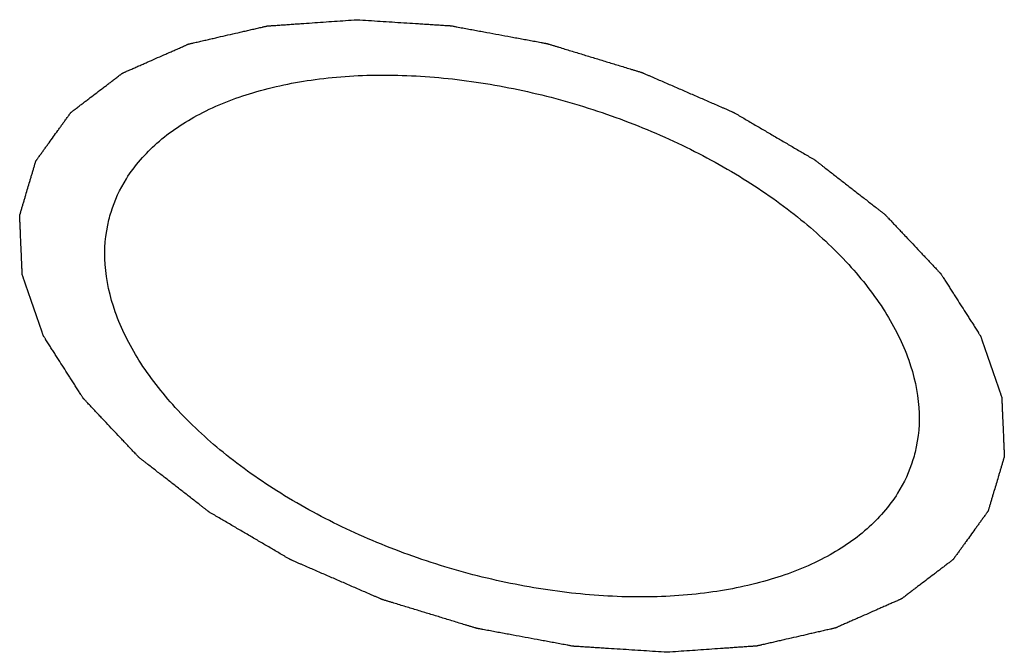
# Model space of a CAD drawing. Header units: millimetres. Extents: x 0 to 594, y 0 to 420.
# Tile 160 of 256: x 539.596 to 539.983, y 235.89 to 236.139. Entities that reach past the tile are written whole.
import ezdxf

# ---------------------------------------------------------------- set-up
doc = ezdxf.new("R2010")
doc.units = ezdxf.units.MM
doc.header["$LTSCALE"] = 32.67
doc.layers.get('0').update_dxf_attribs({"linetype": 'CONTINUOUS'})

msp = doc.modelspace()

# ---------------------------------------------------------------- linework, layer by layer
at = {"color": 2, "linetype": 'CONTINUOUS'}
for points in [[(539.85048, 235.89026, 17.51738), (539.8474, 235.89045, 17.51634), (539.84278, 235.89075, 17.5148), (539.83662, 235.89115, 17.51273), (539.83201, 235.89144, 17.51119), (539.82816, 235.89169, 17.5099), (539.82508, 235.89189, 17.50886), (539.82277, 235.89203, 17.50809), (539.82046, 235.89218, 17.50732), (539.81854, 235.8923, 17.50667), (539.817, 235.8924, 17.50616), (539.81604, 235.89246, 17.50583), (539.81527, 235.89251, 17.50558), (539.81469, 235.89255, 17.50538), (539.81421, 235.89258, 17.50522), (539.81387, 235.8926, 17.50511), (539.81368, 235.89262, 17.50505), (539.81354, 235.89262, 17.50499), (539.81339, 235.89265, 17.50497), (539.81319, 235.89269, 17.50494), (539.81284, 235.89275, 17.50488), (539.81235, 235.89284, 17.5048), (539.81176, 235.89295, 17.5047), (539.81097, 235.8931, 17.50456), (539.80999, 235.89328, 17.50439), (539.80841, 235.89357, 17.50413), (539.80644, 235.89394, 17.50379), (539.80407, 235.89438, 17.50339), (539.8017, 235.89482, 17.50299), (539.79855, 235.8954, 17.50246), (539.79461, 235.89613, 17.50179), (539.79066, 235.89686, 17.50112), (539.78751, 235.89745, 17.50059), (539.78514, 235.89788, 17.50019), (539.78277, 235.89832, 17.49979), (539.7808, 235.89869, 17.49945), (539.77923, 235.89898, 17.49919), (539.77824, 235.89916, 17.49902), (539.77745, 235.89931, 17.49888), (539.77686, 235.89942, 17.49878), (539.77637, 235.89951, 17.4987), (539.77602, 235.89957, 17.49864), (539.77582, 235.89961, 17.49861), (539.77568, 235.89963, 17.49858), (539.77553, 235.89968, 17.49859), (539.77534, 235.89974, 17.49858), (539.775, 235.89985, 17.49858), (539.77451, 235.89999, 17.49858), (539.77393, 235.90017, 17.49857), (539.77315, 235.90041, 17.49857), (539.77218, 235.90071, 17.49857), (539.77062, 235.90118, 17.49856), (539.76868, 235.90177, 17.49855), (539.76634, 235.90249, 17.49853), (539.76401, 235.9032, 17.49852), (539.7609, 235.90415, 17.49851), (539.75701, 235.90533, 17.49848), (539.75312, 235.90652, 17.49846), (539.75001, 235.90747, 17.49845), (539.74768, 235.90818, 17.49843), (539.74534, 235.90889, 17.49842), (539.7434, 235.90949, 17.49841), (539.74184, 235.90996, 17.4984), (539.74087, 235.91026, 17.4984), (539.74009, 235.91049, 17.49839), (539.73951, 235.91067, 17.49839), (539.73902, 235.91082, 17.49839), (539.73868, 235.91092, 17.49839), (539.73849, 235.91099, 17.49839), (539.73834, 235.91102, 17.49838), (539.7382, 235.91109, 17.49841), (539.73801, 235.91117, 17.49844), (539.73769, 235.91131, 17.4985), (539.73722, 235.91152, 17.49858), (539.73666, 235.91176, 17.49867), (539.73591, 235.91209, 17.4988), (539.73497, 235.9125, 17.49896), (539.73347, 235.91315, 17.49922), (539.73159, 235.91396, 17.49954), (539.72934, 235.91494, 17.49993), (539.72709, 235.91592, 17.50032), (539.7241, 235.91722, 17.50083), (539.72035, 235.91885, 17.50148), (539.7166, 235.92048, 17.50212), (539.7136, 235.92178, 17.50264), (539.71135, 235.92276, 17.50302), (539.7091, 235.92374, 17.50341), (539.70722, 235.92455, 17.50373), (539.70572, 235.9252, 17.50399), (539.70479, 235.92561, 17.50415), (539.70404, 235.92594, 17.50428), (539.70347, 235.92618, 17.50437), (539.70301, 235.92639, 17.50446), (539.70268, 235.92653, 17.50451), (539.70249, 235.92661, 17.50454), (539.70235, 235.92667, 17.50456), (539.70223, 235.92674, 17.50462), (539.70206, 235.92684, 17.50468), (539.70177, 235.92701, 17.50479), (539.70135, 235.92726, 17.50495), (539.70085, 235.92755, 17.50514), (539.70018, 235.92794, 17.50539), (539.69935, 235.92843, 17.5057), (539.69801, 235.92921, 17.50621), (539.69635, 235.93019, 17.50684), (539.69435, 235.93136, 17.5076), (539.69234, 235.93253, 17.50835), (539.68968, 235.93409, 17.50936), (539.68634, 235.93604, 17.51062), (539.683, 235.938, 17.51189), (539.68034, 235.93956, 17.5129), (539.67833, 235.94073, 17.51365), (539.67633, 235.9419, 17.51441), (539.67467, 235.94288, 17.51504), (539.67333, 235.94366, 17.51555), (539.6725, 235.94415, 17.51586), (539.67183, 235.94454, 17.51611), (539.67133, 235.94483, 17.5163), (539.67091, 235.94508, 17.51646), (539.67062, 235.94525, 17.51657), (539.67046, 235.94535, 17.51664), (539.67032, 235.94542, 17.51667), (539.67022, 235.9455, 17.51675), (539.67008, 235.94561, 17.51684), (539.66983, 235.94581, 17.517), (539.66947, 235.94609, 17.51723), (539.66904, 235.94642, 17.51751), (539.66847, 235.94687, 17.51788), (539.66775, 235.94742, 17.51833), (539.66661, 235.94832, 17.51907), (539.66518, 235.94943, 17.51999), (539.66346, 235.95077, 17.52109), (539.66174, 235.9521, 17.52219), (539.65945, 235.95388, 17.52366), (539.65659, 235.95611, 17.5255), (539.65373, 235.95834, 17.52734), (539.65144, 235.96012, 17.52881), (539.64972, 235.96146, 17.52991), (539.648, 235.96279, 17.53101), (539.64657, 235.96391, 17.53193), (539.64542, 235.9648, 17.53266), (539.64471, 235.96536, 17.53312), (539.64414, 235.9658, 17.53349), (539.64371, 235.96613, 17.53377), (539.64335, 235.96641, 17.534), (539.6431, 235.96661, 17.53416), (539.64296, 235.96672, 17.53425), (539.64284, 235.9668, 17.53431), (539.64276, 235.96689, 17.53441), (539.64265, 235.96701, 17.53452), (539.64245, 235.96723, 17.53473), (539.64216, 235.96753, 17.53502), (539.64182, 235.96789, 17.53537), (539.64136, 235.96837, 17.53584), (539.64079, 235.96898, 17.53643), (539.63988, 235.96994, 17.53736), (539.63874, 235.97115, 17.53853), (539.63737, 235.9726, 17.53994), (539.636, 235.97405, 17.54134), (539.63418, 235.97599, 17.54322), (539.6319, 235.9784, 17.54556), (539.62962, 235.98082, 17.5479), (539.62779, 235.98276, 17.54978), (539.62642, 235.98421, 17.55118), (539.62506, 235.98566, 17.55259), (539.62391, 235.98686, 17.55376), (539.623, 235.98783, 17.5547), (539.62243, 235.98844, 17.55528), (539.62198, 235.98892, 17.55575), (539.62163, 235.98928, 17.5561), (539.62135, 235.98958, 17.5564), (539.62115, 235.98979, 17.5566), (539.62104, 235.98992, 17.55672), (539.62094, 235.99, 17.5568), (539.62089, 235.9901, 17.55691), (539.62081, 235.99023, 17.55705), (539.62066, 235.99045, 17.5573), (539.62046, 235.99077, 17.55765), (539.62021, 235.99116, 17.55807), (539.61989, 235.99167, 17.55863), (539.61948, 235.99231, 17.55933), (539.61882, 235.99333, 17.56046), (539.61801, 235.99461, 17.56186), (539.61703, 235.99615, 17.56355), (539.61605, 235.99769, 17.56524), (539.61474, 235.99973, 17.56749), (539.6131, 236.00229, 17.5703), (539.61147, 236.00485, 17.57311), (539.61016, 236.0069, 17.57536), (539.60918, 236.00844, 17.57704), (539.6082, 236.00997, 17.57873), (539.60738, 236.01125, 17.58014), (539.60673, 236.01228, 17.58126), (539.60632, 236.01292, 17.58196), (539.60599, 236.01343, 17.58253), (539.60575, 236.01381, 17.58295), (539.60554, 236.01413, 17.5833), (539.6054, 236.01436, 17.58354), (539.60532, 236.01448, 17.58369), (539.60525, 236.01458, 17.58379), (539.60523, 236.01467, 17.58391), (539.60518, 236.0148, 17.58406), (539.60511, 236.01502, 17.58433), (539.605, 236.01533, 17.58471), (539.60487, 236.01571, 17.58517), (539.60469, 236.01621, 17.58579), (539.60447, 236.01684, 17.58656), (539.60413, 236.01785, 17.58779), (539.60369, 236.01911, 17.58932), (539.60317, 236.02062, 17.59117), (539.60265, 236.02213, 17.59301), (539.60195, 236.02414, 17.59547), (539.60109, 236.02665, 17.59855), (539.60022, 236.02917, 17.60162), (539.59952, 236.03118, 17.60408), (539.599, 236.03269, 17.60592), (539.59848, 236.0342, 17.60777), (539.59804, 236.03546, 17.6093), (539.5977, 236.03646, 17.61053), (539.59748, 236.03709, 17.6113), (539.59731, 236.03759, 17.61192), (539.59718, 236.03797, 17.61238), (539.59707, 236.03829, 17.61276), (539.59699, 236.03851, 17.61303), (539.59695, 236.03863, 17.61319), (539.59691, 236.03873, 17.6133), (539.59691, 236.03882, 17.61342), (539.5969, 236.03894, 17.61359), (539.5969, 236.03915, 17.61387), (539.59688, 236.03945, 17.61428), (539.59687, 236.03982, 17.61477), (539.59685, 236.0403, 17.61542), (539.59682, 236.0409, 17.61624), (539.59678, 236.04187, 17.61755), (539.59673, 236.04308, 17.61918), (539.59666, 236.04453, 17.62114), (539.5966, 236.04599, 17.6231), (539.59652, 236.04792, 17.62571), (539.59641, 236.05034, 17.62898), (539.59631, 236.05276, 17.63224), (539.59622, 236.0547, 17.63486), (539.59616, 236.05615, 17.63682), (539.5961, 236.0576, 17.63878), (539.59604, 236.05881, 17.64041), (539.596, 236.05978, 17.64172), (539.59598, 236.06038, 17.64253), (539.59595, 236.06087, 17.64318), (539.59594, 236.06123, 17.64367), (539.59593, 236.06153, 17.64408), (539.59592, 236.06174, 17.64437), (539.59591, 236.06186, 17.64453), (539.5959, 236.06196, 17.64465), (539.59593, 236.06204, 17.64478), (539.59596, 236.06215, 17.64495), (539.59602, 236.06234, 17.64524), (539.59611, 236.06262, 17.64565), (539.59621, 236.06296, 17.64615), (539.59634, 236.06341, 17.64682), (539.5965, 236.06396, 17.64765), (539.59677, 236.06486, 17.64899), (539.5971, 236.06597, 17.65065), (539.5975, 236.06731, 17.65266), (539.5979, 236.06865, 17.65466), (539.59843, 236.07043, 17.65732), (539.59909, 236.07267, 17.66066), (539.59975, 236.0749, 17.66399), (539.60028, 236.07668, 17.66666), (539.60068, 236.07802, 17.66866), (539.60108, 236.07936, 17.67066), (539.60141, 236.08048, 17.67232), (539.60168, 236.08137, 17.67366), (539.60184, 236.08193, 17.67449), (539.60197, 236.08237, 17.67516), (539.60207, 236.08271, 17.67566), (539.60216, 236.08299, 17.67607), (539.60221, 236.08318, 17.67636), (539.60225, 236.08329, 17.67653), (539.60226, 236.08338, 17.67666), (539.60233, 236.08345, 17.67678), (539.6024, 236.08355, 17.67695), (539.60253, 236.08373, 17.67724), (539.6027, 236.08398, 17.67766), (539.60292, 236.08427, 17.67816), (539.60321, 236.08467, 17.67882), (539.60357, 236.08517, 17.67965), (539.60414, 236.08597, 17.68099), (539.60486, 236.08696, 17.68265), (539.60572, 236.08816, 17.68465), (539.60658, 236.08935, 17.68665), (539.60773, 236.09094, 17.68931), (539.60917, 236.09293, 17.69265), (539.61061, 236.09492, 17.69598), (539.61176, 236.09652, 17.69864), (539.61262, 236.09771, 17.70064), (539.61348, 236.0989, 17.70264), (539.6142, 236.0999, 17.70431), (539.61478, 236.1007, 17.70564), (539.61514, 236.10119, 17.70647), (539.61542, 236.10159, 17.70714), (539.61564, 236.10189, 17.70764), (539.61582, 236.10214, 17.70805), (539.61594, 236.10231, 17.70834), (539.61602, 236.10241, 17.70851), (539.61606, 236.10249, 17.70864), (539.61615, 236.10255, 17.70875), (539.61625, 236.10263, 17.70891), (539.61644, 236.10277, 17.70918), (539.6167, 236.10297, 17.70956), (539.61702, 236.10321, 17.71002), (539.61744, 236.10353, 17.71064), (539.61797, 236.10393, 17.71141), (539.61881, 236.10457, 17.71265), (539.61986, 236.10538, 17.71419), (539.62113, 236.10634, 17.71604), (539.62239, 236.1073, 17.71789), (539.62408, 236.10858, 17.72036), (539.62618, 236.11019, 17.72345), (539.62829, 236.11179, 17.72653), (539.62998, 236.11308, 17.729), (539.63124, 236.11404, 17.73085), (539.6325, 236.115, 17.7327), (539.63356, 236.1158, 17.73425), (539.6344, 236.11645, 17.73548), (539.63493, 236.11685, 17.73625), (539.63535, 236.11717, 17.73687), (539.63566, 236.11741, 17.73733), (539.63593, 236.11761, 17.73772), (539.63611, 236.11775, 17.73799), (539.63622, 236.11783, 17.73814), (539.63629, 236.11789, 17.73826), (539.6364, 236.11793, 17.73836), (539.63653, 236.11799, 17.7385), (539.63677, 236.1181, 17.73874), (539.63711, 236.11825, 17.73909), (539.63752, 236.11843, 17.73951), (539.63806, 236.11867, 17.74007), (539.63874, 236.11896, 17.74076), (539.63982, 236.11944, 17.74187), (539.64118, 236.12004, 17.74326), (539.64281, 236.12076, 17.74493), (539.64444, 236.12147, 17.7466), (539.64661, 236.12243, 17.74883), (539.64932, 236.12362, 17.75161), (539.65204, 236.12482, 17.75439), (539.65421, 236.12577, 17.75662), (539.65584, 236.12649, 17.75829), (539.65747, 236.1272, 17.75995), (539.65882, 236.1278, 17.76135), (539.65991, 236.12828, 17.76246), (539.66059, 236.12858, 17.76315), (539.66113, 236.12882, 17.76371), (539.66154, 236.129, 17.76413), (539.66188, 236.12915, 17.76447), (539.66211, 236.12925, 17.76472), (539.66225, 236.12931, 17.76486), (539.66235, 236.12936, 17.76497), (539.66248, 236.12938, 17.76505), (539.66263, 236.12942, 17.76517), (539.66292, 236.12948, 17.76538), (539.66332, 236.12958, 17.76567), (539.6638, 236.12969, 17.76603), (539.66445, 236.12983, 17.7665), (539.66525, 236.13002, 17.7671), (539.66654, 236.13032, 17.76804), (539.66815, 236.13068, 17.76923), (539.67008, 236.13113, 17.77065), (539.67201, 236.13157, 17.77208), (539.67458, 236.13216, 17.77397), (539.6778, 236.1329, 17.77635), (539.68102, 236.13364, 17.77872), (539.6836, 236.13423, 17.78062), (539.68553, 236.13468, 17.78204), (539.68746, 236.13512, 17.78346), (539.68907, 236.13549, 17.78465), (539.69036, 236.13578, 17.7856), (539.69116, 236.13597, 17.78619), (539.6918, 236.13612, 17.78666), (539.69229, 236.13623, 17.78702), (539.69269, 236.13632, 17.78732), (539.69297, 236.13638, 17.78752), (539.69313, 236.13642, 17.78764), (539.69325, 236.13645, 17.78774), (539.69339, 236.13646, 17.7878), (539.69357, 236.13647, 17.7879), (539.6939, 236.13649, 17.78806), (539.69435, 236.13653, 17.7883), (539.6949, 236.13656, 17.78859), (539.69564, 236.13661, 17.78897), (539.69655, 236.13668, 17.78944), (539.69802, 236.13678, 17.7902), (539.69985, 236.13691, 17.79115), (539.70205, 236.13706, 17.79229), (539.70426, 236.13721, 17.79343), (539.70719, 236.13742, 17.79495), (539.71086, 236.13767, 17.79685), (539.71526, 236.13798, 17.79913), (539.72113, 236.13839, 17.80217), (539.72553, 236.1387, 17.80445), (539.72846, 236.1389, 17.80597)], [(539.72846, 236.1389, 17.80597), (539.73154, 236.1387, 17.807), (539.73616, 236.13841, 17.80855), (539.74231, 236.13801, 17.81061), (539.74693, 236.13772, 17.81216), (539.75078, 236.13747, 17.81345), (539.75386, 236.13727, 17.81448), (539.75617, 236.13713, 17.81526), (539.75848, 236.13698, 17.81603), (539.7604, 236.13685, 17.81668), (539.76194, 236.13676, 17.81719), (539.7629, 236.13669, 17.81751), (539.76367, 236.13664, 17.81777), (539.76425, 236.13661, 17.81797), (539.76473, 236.13658, 17.81813), (539.76507, 236.13656, 17.81824), (539.76526, 236.13654, 17.8183), (539.7654, 236.13654, 17.81836), (539.76555, 236.1365, 17.81838), (539.76575, 236.13647, 17.81841), (539.76609, 236.13641, 17.81847), (539.76659, 236.13631, 17.81855), (539.76718, 236.1362, 17.81865), (539.76797, 236.13606, 17.81879), (539.76895, 236.13588, 17.81895), (539.77053, 236.13558, 17.81922), (539.7725, 236.13522, 17.81955), (539.77487, 236.13478, 17.81995), (539.77723, 236.13434, 17.82036), (539.78039, 236.13376, 17.82089), (539.78433, 236.13303, 17.82156), (539.78828, 236.1323, 17.82223), (539.79143, 236.13171, 17.82276), (539.7938, 236.13127, 17.82316), (539.79616, 236.13084, 17.82356), (539.79813, 236.13047, 17.8239), (539.79971, 236.13018, 17.82416), (539.8007, 236.13, 17.82433), (539.80149, 236.12985, 17.82446), (539.80208, 236.12974, 17.82456), (539.80257, 236.12965, 17.82465), (539.80292, 236.12959, 17.82471), (539.80311, 236.12955, 17.82474), (539.80326, 236.12953, 17.82477), (539.80341, 236.12947, 17.82476), (539.8036, 236.12942, 17.82477), (539.80394, 236.12931, 17.82477), (539.80443, 236.12916, 17.82477), (539.80501, 236.12899, 17.82477), (539.80579, 236.12875, 17.82478), (539.80676, 236.12845, 17.82478), (539.80832, 236.12798, 17.82479), (539.81026, 236.12738, 17.8248), (539.81259, 236.12667, 17.82481), (539.81493, 236.12596, 17.82483), (539.81804, 236.12501, 17.82484), (539.82193, 236.12383, 17.82486), (539.82582, 236.12264, 17.82488), (539.82893, 236.12169, 17.8249), (539.83126, 236.12098, 17.82491), (539.83359, 236.12027, 17.82493), (539.83554, 236.11967, 17.82494), (539.83709, 236.1192, 17.82494), (539.83807, 236.1189, 17.82495), (539.83884, 236.11866, 17.82495), (539.83943, 236.11849, 17.82496), (539.83991, 236.11834, 17.82496), (539.84025, 236.11823, 17.82496), (539.84045, 236.11817, 17.82496), (539.8406, 236.11813, 17.82497), (539.84074, 236.11807, 17.82494), (539.84092, 236.11799, 17.82491), (539.84125, 236.11784, 17.82485), (539.84172, 236.11764, 17.82477), (539.84228, 236.1174, 17.82467), (539.84303, 236.11707, 17.82454), (539.84397, 236.11666, 17.82438), (539.84547, 236.11601, 17.82413), (539.84734, 236.1152, 17.8238), (539.84959, 236.11422, 17.82342), (539.85184, 236.11324, 17.82303), (539.85484, 236.11194, 17.82252), (539.85859, 236.11031, 17.82187), (539.86234, 236.10868, 17.82123), (539.86534, 236.10738, 17.82071), (539.86759, 236.1064, 17.82033), (539.86984, 236.10542, 17.81994), (539.87171, 236.10461, 17.81962), (539.87321, 236.10395, 17.81936), (539.87415, 236.10355, 17.8192), (539.8749, 236.10322, 17.81907), (539.87546, 236.10298, 17.81897), (539.87593, 236.10277, 17.81889), (539.87626, 236.10263, 17.81884), (539.87645, 236.10255, 17.8188), (539.87659, 236.10249, 17.81879), (539.87671, 236.10241, 17.81873), (539.87688, 236.10232, 17.81867), (539.87717, 236.10215, 17.81856), (539.87759, 236.1019, 17.8184), (539.87809, 236.10161, 17.81821), (539.87875, 236.10122, 17.81796), (539.87959, 236.10073, 17.81764), (539.88092, 236.09995, 17.81714), (539.88259, 236.09897, 17.81651), (539.88459, 236.0978, 17.81575), (539.88659, 236.09663, 17.81499), (539.88926, 236.09507, 17.81399), (539.8926, 236.09311, 17.81272), (539.89593, 236.09116, 17.81146), (539.8986, 236.0896, 17.81045), (539.9006, 236.08843, 17.80969), (539.9026, 236.08725, 17.80894), (539.90427, 236.08628, 17.80831), (539.90561, 236.0855, 17.8078), (539.90644, 236.08501, 17.80749), (539.90711, 236.08462, 17.80723), (539.90761, 236.08433, 17.80705), (539.90802, 236.08408, 17.80689), (539.90832, 236.08391, 17.80678), (539.90848, 236.08381, 17.80671), (539.90861, 236.08374, 17.80667), (539.90871, 236.08365, 17.8066), (539.90886, 236.08354, 17.80651), (539.90911, 236.08335, 17.80634), (539.90947, 236.08307, 17.80612), (539.9099, 236.08274, 17.80584), (539.91047, 236.08229, 17.80547), (539.91118, 236.08173, 17.80501), (539.91233, 236.08084, 17.80428), (539.91376, 236.07973, 17.80336), (539.91548, 236.07839, 17.80226), (539.9172, 236.07706, 17.80116), (539.91949, 236.07527, 17.79969), (539.92235, 236.07305, 17.79785), (539.92521, 236.07082, 17.79601), (539.9275, 236.06904, 17.79454), (539.92922, 236.0677, 17.79344), (539.93094, 236.06636, 17.79234), (539.93237, 236.06525, 17.79142), (539.93351, 236.06436, 17.79068), (539.93423, 236.0638, 17.79022), (539.9348, 236.06336, 17.78986), (539.93523, 236.06302, 17.78958), (539.93559, 236.06275, 17.78935), (539.93584, 236.06255, 17.78919), (539.93598, 236.06244, 17.7891), (539.9361, 236.06236, 17.78904), (539.93617, 236.06226, 17.78894), (539.93629, 236.06214, 17.78883), (539.93649, 236.06193, 17.78862), (539.93677, 236.06163, 17.78833), (539.93712, 236.06127, 17.78798), (539.93757, 236.06078, 17.78751), (539.93814, 236.06018, 17.78692), (539.93906, 236.05921, 17.78598), (539.9402, 236.058, 17.78481), (539.94156, 236.05655, 17.78341), (539.94293, 236.0551, 17.782), (539.94476, 236.05317, 17.78013), (539.94704, 236.05075, 17.77779), (539.94932, 236.04834, 17.77544), (539.95114, 236.0464, 17.77357), (539.95251, 236.04495, 17.77216), (539.95388, 236.0435, 17.77076), (539.95502, 236.04229, 17.76959), (539.95593, 236.04133, 17.76865), (539.95651, 236.04072, 17.76807), (539.95696, 236.04024, 17.7676), (539.9573, 236.03988, 17.76725), (539.95759, 236.03958, 17.76695), (539.95779, 236.03936, 17.76675), (539.9579, 236.03924, 17.76663), (539.95799, 236.03915, 17.76655), (539.95805, 236.03906, 17.76644), (539.95813, 236.03893, 17.7663), (539.95827, 236.0387, 17.76605), (539.95848, 236.03838, 17.7657), (539.95872, 236.038, 17.76528), (539.95905, 236.03749, 17.76472), (539.95946, 236.03685, 17.76401), (539.96011, 236.03582, 17.76289), (539.96093, 236.03454, 17.76148), (539.96191, 236.03301, 17.7598), (539.96289, 236.03147, 17.75811), (539.9642, 236.02943, 17.75586), (539.96583, 236.02687, 17.75305), (539.96747, 236.02431, 17.75024), (539.96878, 236.02226, 17.74799), (539.96976, 236.02072, 17.7463), (539.97074, 236.01919, 17.74462), (539.97156, 236.01791, 17.74321), (539.97221, 236.01688, 17.74209), (539.97262, 236.01624, 17.74138), (539.97295, 236.01573, 17.74082), (539.97319, 236.01535, 17.7404), (539.97339, 236.01503, 17.74005), (539.97354, 236.0148, 17.7398), (539.97362, 236.01468, 17.73966), (539.97369, 236.01458, 17.73956), (539.97371, 236.01449, 17.73944), (539.97376, 236.01436, 17.73929), (539.97383, 236.01414, 17.73902), (539.97394, 236.01382, 17.73864), (539.97407, 236.01345, 17.73817), (539.97425, 236.01294, 17.73756), (539.97446, 236.01232, 17.73679), (539.97481, 236.01131, 17.73556), (539.97524, 236.01005, 17.73402), (539.97577, 236.00854, 17.73218), (539.97629, 236.00703, 17.73034), (539.97698, 236.00502, 17.72788), (539.97785, 236.00251, 17.7248), (539.97872, 235.99999, 17.72173), (539.97942, 235.99798, 17.71927), (539.97994, 235.99647, 17.71742), (539.98046, 235.99496, 17.71558), (539.98089, 235.9937, 17.71404), (539.98124, 235.9927, 17.71281), (539.98146, 235.99207, 17.71204), (539.98163, 235.99156, 17.71143), (539.98176, 235.99119, 17.71097), (539.98187, 235.99087, 17.71058), (539.98195, 235.99065, 17.71032), (539.98199, 235.99053, 17.71016), (539.98203, 235.99043, 17.71005), (539.98202, 235.99034, 17.70992), (539.98203, 235.99022, 17.70976), (539.98204, 235.99001, 17.70947), (539.98205, 235.98971, 17.70907), (539.98207, 235.98934, 17.70858), (539.98209, 235.98886, 17.70792), (539.98212, 235.98825, 17.70711), (539.98216, 235.98729, 17.7058), (539.98221, 235.98608, 17.70417), (539.98227, 235.98462, 17.70221), (539.98234, 235.98317, 17.70025), (539.98242, 235.98124, 17.69764), (539.98253, 235.97882, 17.69437), (539.98263, 235.9764, 17.6911), (539.98272, 235.97446, 17.68849), (539.98278, 235.97301, 17.68653), (539.98284, 235.97156, 17.68457), (539.98289, 235.97035, 17.68294), (539.98294, 235.96938, 17.68163), (539.98296, 235.96878, 17.68082), (539.98298, 235.96829, 17.68016), (539.983, 235.96793, 17.67967), (539.98301, 235.96763, 17.67926), (539.98302, 235.96742, 17.67898), (539.98302, 235.9673, 17.67882), (539.98304, 235.9672, 17.67869), (539.983, 235.96712, 17.67857), (539.98297, 235.96701, 17.6784), (539.98291, 235.96681, 17.67811), (539.98283, 235.96653, 17.67769), (539.98273, 235.9662, 17.67719), (539.9826, 235.96575, 17.67653), (539.98243, 235.9652, 17.67569), (539.98217, 235.9643, 17.67436), (539.98184, 235.96319, 17.67269), (539.98144, 235.96185, 17.67069), (539.98104, 235.96051, 17.66869), (539.98051, 235.95872, 17.66603), (539.97985, 235.95649, 17.66269), (539.97918, 235.95426, 17.65936), (539.97865, 235.95248, 17.65669), (539.97826, 235.95114, 17.65469), (539.97786, 235.9498, 17.65269), (539.97753, 235.94868, 17.65102), (539.97726, 235.94779, 17.64969), (539.9771, 235.94723, 17.64886), (539.97696, 235.94678, 17.64819), (539.97686, 235.94645, 17.64769), (539.97678, 235.94617, 17.64727), (539.97672, 235.94598, 17.64698), (539.97669, 235.94586, 17.64682), (539.97667, 235.94578, 17.64669), (539.97661, 235.94571, 17.64657), (539.97654, 235.94561, 17.6464), (539.97641, 235.94543, 17.64611), (539.97623, 235.94518, 17.64569), (539.97602, 235.94488, 17.64519), (539.97573, 235.94449, 17.64453), (539.97537, 235.94399, 17.64369), (539.9748, 235.94319, 17.64236), (539.97408, 235.9422, 17.6407), (539.97321, 235.941, 17.6387), (539.97235, 235.93981, 17.6367), (539.9712, 235.93822, 17.63403), (539.96977, 235.93623, 17.6307), (539.96833, 235.93423, 17.62737), (539.96718, 235.93264, 17.62471), (539.96632, 235.93145, 17.62271), (539.96545, 235.93025, 17.62071), (539.96473, 235.92926, 17.61904), (539.96416, 235.92846, 17.61771), (539.9638, 235.92796, 17.61688), (539.96351, 235.92757, 17.61621), (539.9633, 235.92727, 17.61571), (539.96312, 235.92702, 17.61529), (539.96299, 235.92684, 17.615), (539.96292, 235.92675, 17.61484), (539.96287, 235.92667, 17.61471), (539.96278, 235.92661, 17.6146), (539.96268, 235.92653, 17.61444), (539.9625, 235.92639, 17.61417), (539.96223, 235.92619, 17.61379), (539.96192, 235.92595, 17.61332), (539.9615, 235.92563, 17.61271), (539.96097, 235.92523, 17.61193), (539.96013, 235.92458, 17.6107), (539.95907, 235.92378, 17.60916), (539.95781, 235.92282, 17.60731), (539.95655, 235.92186, 17.60545), (539.95486, 235.92057, 17.60299), (539.95275, 235.91897, 17.5999), (539.95065, 235.91737, 17.59682), (539.94896, 235.91608, 17.59435), (539.9477, 235.91512, 17.5925), (539.94643, 235.91416, 17.59064), (539.94538, 235.91336, 17.5891), (539.94454, 235.91271, 17.58787), (539.94401, 235.91231, 17.5871), (539.94359, 235.91199, 17.58648), (539.94327, 235.91175, 17.58602), (539.94301, 235.91155, 17.58563), (539.94283, 235.91141, 17.58536), (539.94272, 235.91133, 17.58521), (539.94265, 235.91127, 17.58509), (539.94254, 235.91123, 17.58499), (539.94241, 235.91116, 17.58485), (539.94217, 235.91106, 17.5846), (539.94183, 235.91091, 17.58426), (539.94142, 235.91073, 17.58384), (539.94088, 235.91049, 17.58328), (539.9402, 235.91019, 17.58259), (539.93911, 235.90972, 17.58147), (539.93776, 235.90912, 17.58008), (539.93613, 235.9084, 17.57841), (539.9345, 235.90769, 17.57675), (539.93233, 235.90673, 17.57452), (539.92961, 235.90554, 17.57174), (539.9269, 235.90434, 17.56896), (539.92473, 235.90339, 17.56673), (539.9231, 235.90267, 17.56506), (539.92147, 235.90195, 17.56339), (539.92011, 235.90136, 17.562), (539.91903, 235.90088, 17.56089), (539.91835, 235.90058, 17.56019), (539.91781, 235.90034, 17.55964), (539.9174, 235.90016, 17.55922), (539.91706, 235.90001, 17.55887), (539.91682, 235.89991, 17.55863), (539.91668, 235.89985, 17.55849), (539.91659, 235.8998, 17.55838), (539.91646, 235.89978, 17.5583), (539.9163, 235.89974, 17.55818), (539.91602, 235.89968, 17.55797), (539.91562, 235.89958, 17.55767), (539.91514, 235.89947, 17.55732), (539.91449, 235.89932, 17.55684), (539.91369, 235.89914, 17.55625), (539.9124, 235.89884, 17.5553), (539.91079, 235.89847, 17.55412), (539.90886, 235.89803, 17.55269), (539.90693, 235.89759, 17.55127), (539.90435, 235.897, 17.54937), (539.90113, 235.89626, 17.547), (539.89792, 235.89552, 17.54463), (539.89534, 235.89493, 17.54273), (539.89341, 235.89448, 17.54131), (539.89148, 235.89404, 17.53989), (539.88987, 235.89367, 17.5387), (539.88858, 235.89338, 17.53775), (539.88778, 235.89319, 17.53716), (539.88713, 235.89304, 17.53668), (539.88665, 235.89293, 17.53633), (539.88625, 235.89284, 17.53603), (539.88597, 235.89277, 17.53582), (539.8858, 235.89274, 17.53571), (539.88569, 235.8927, 17.53561), (539.88555, 235.8927, 17.53555), (539.88536, 235.89269, 17.53545), (539.88504, 235.89267, 17.53528), (539.88458, 235.89263, 17.53505), (539.88403, 235.8926, 17.53476), (539.8833, 235.89254, 17.53438), (539.88238, 235.89248, 17.53391), (539.88092, 235.89238, 17.53315), (539.87908, 235.89225, 17.5322), (539.87688, 235.8921, 17.53106), (539.87468, 235.89194, 17.52992), (539.87175, 235.89174, 17.5284), (539.86808, 235.89148, 17.5265), (539.86368, 235.89118, 17.52422), (539.85781, 235.89077, 17.52118), (539.85341, 235.89046, 17.5189), (539.85048, 235.89026, 17.51738)]]:
    msp.add_open_spline(points, degree=3, knots=[0, 0, 0, 0, 0.015625, 0.023438, 0.03125, 0.039062, 0.042969, 0.046875, 0.050781, 0.054688, 0.056641, 0.058594, 0.05957, 0.060547, 0.061523, 0.062012, 0.062256, 0.0625, 0.062744, 0.062988, 0.063477, 0.064453, 0.06543, 0.066406, 0.068359, 0.070312, 0.074219, 0.078125, 0.082031, 0.085938, 0.09375, 0.101562, 0.105469, 0.109375, 0.113281, 0.117188, 0.119141, 0.121094, 0.12207, 0.123047, 0.124023, 0.124512, 0.124756, 0.125, 0.125244, 0.125488, 0.125977, 0.126953, 0.12793, 0.128906, 0.130859, 0.132812, 0.136719, 0.140625, 0.144531, 0.148438, 0.15625, 0.164062, 0.167969, 0.171875, 0.175781, 0.179688, 0.181641, 0.183594, 0.18457, 0.185547, 0.186523, 0.187012, 0.187256, 0.1875, 0.187744, 0.187988, 0.188477, 0.189453, 0.19043, 0.191406, 0.193359, 0.195312, 0.199219, 0.203125, 0.207031, 0.210938, 0.21875, 0.226562, 0.230469, 0.234375, 0.238281, 0.242188, 0.244141, 0.246094, 0.24707, 0.248047, 0.249023, 0.249512, 0.249756, 0.25, 0.250244, 0.250488, 0.250977, 0.251953, 0.25293, 0.253906, 0.255859, 0.257812, 0.261719, 0.265625, 0.269531, 0.273438, 0.28125, 0.289062, 0.292969, 0.296875, 0.300781, 0.304688, 0.306641, 0.308594, 0.30957, 0.310547, 0.311523, 0.312012, 0.312256, 0.3125, 0.312744, 0.312988, 0.313477, 0.314453, 0.31543, 0.316406, 0.318359, 0.320312, 0.324219, 0.328125, 0.332031, 0.335938, 0.34375, 0.351562, 0.355469, 0.359375, 0.363281, 0.367188, 0.369141, 0.371094, 0.37207, 0.373047, 0.374023, 0.374512, 0.374756, 0.375, 0.375244, 0.375488, 0.375977, 0.376953, 0.37793, 0.378906, 0.380859, 0.382812, 0.386719, 0.390625, 0.394531, 0.398438, 0.40625, 0.414062, 0.417969, 0.421875, 0.425781, 0.429688, 0.431641, 0.433594, 0.43457, 0.435547, 0.436523, 0.437012, 0.437256, 0.4375, 0.437744, 0.437988, 0.438477, 0.439453, 0.44043, 0.441406, 0.443359, 0.445312, 0.449219, 0.453125, 0.457031, 0.460938, 0.46875, 0.476562, 0.480469, 0.484375, 0.488281, 0.492188, 0.494141, 0.496094, 0.49707, 0.498047, 0.499023, 0.499512, 0.499756, 0.5, 0.500244, 0.500488, 0.500977, 0.501953, 0.50293, 0.503906, 0.505859, 0.507812, 0.511719, 0.515625, 0.519531, 0.523438, 0.53125, 0.539062, 0.542969, 0.546875, 0.550781, 0.554688, 0.556641, 0.558594, 0.55957, 0.560547, 0.561523, 0.562012, 0.562256, 0.5625, 0.562744, 0.562988, 0.563477, 0.564453, 0.56543, 0.566406, 0.568359, 0.570312, 0.574219, 0.578125, 0.582031, 0.585938, 0.59375, 0.601562, 0.605469, 0.609375, 0.613281, 0.617188, 0.619141, 0.621094, 0.62207, 0.623047, 0.624023, 0.624512, 0.624756, 0.625, 0.625244, 0.625488, 0.625977, 0.626953, 0.62793, 0.628906, 0.630859, 0.632812, 0.636719, 0.640625, 0.644531, 0.648438, 0.65625, 0.664062, 0.667969, 0.671875, 0.675781, 0.679688, 0.681641, 0.683594, 0.68457, 0.685547, 0.686523, 0.687012, 0.687256, 0.6875, 0.687744, 0.687988, 0.688477, 0.689453, 0.69043, 0.691406, 0.693359, 0.695312, 0.699219, 0.703125, 0.707031, 0.710938, 0.71875, 0.726562, 0.730469, 0.734375, 0.738281, 0.742188, 0.744141, 0.746094, 0.74707, 0.748047, 0.749023, 0.749512, 0.749756, 0.75, 0.750244, 0.750488, 0.750977, 0.751953, 0.75293, 0.753906, 0.755859, 0.757812, 0.761719, 0.765625, 0.769531, 0.773438, 0.78125, 0.789062, 0.792969, 0.796875, 0.800781, 0.804688, 0.806641, 0.808594, 0.80957, 0.810547, 0.811523, 0.812012, 0.812256, 0.8125, 0.812744, 0.812988, 0.813477, 0.814453, 0.81543, 0.816406, 0.818359, 0.820312, 0.824219, 0.828125, 0.832031, 0.835938, 0.84375, 0.851562, 0.855469, 0.859375, 0.863281, 0.867188, 0.869141, 0.871094, 0.87207, 0.873047, 0.874023, 0.874512, 0.874756, 0.875, 0.875244, 0.875488, 0.875977, 0.876953, 0.87793, 0.878906, 0.880859, 0.882812, 0.886719, 0.890625, 0.894531, 0.898438, 0.90625, 0.914062, 0.917969, 0.921875, 0.925781, 0.929688, 0.931641, 0.933594, 0.93457, 0.935547, 0.936523, 0.937012, 0.937256, 0.9375, 0.937744, 0.937988, 0.938477, 0.939453, 0.94043, 0.941406, 0.943359, 0.945312, 0.949219, 0.953125, 0.957031, 0.960938, 0.96875, 0.976562, 0.984375, 1, 1, 1, 1], dxfattribs=at)
at = {"color": 7, "linetype": 'CONTINUOUS'}
for points, knots in [([(539.63182, 236.06329), (539.63325, 236.06789), (539.63792, 236.07796), (539.6498, 236.09144), (539.66701, 236.10282), (539.68821, 236.1111), (539.7127, 236.11611), (539.7301, 236.11714), (539.73914, 236.11714)], [0, 0, 0, 0, 0.112674, 0.256981, 0.415706, 0.592473, 0.787831, 1, 1, 1, 1]), ([(539.73914, 236.11714), (539.74875, 236.11714), (539.76836, 236.1159), (539.79771, 236.1107), (539.82678, 236.10231), (539.85462, 236.09099), (539.88028, 236.07714), (539.90293, 236.06119), (539.92182, 236.04367), (539.93634, 236.02511), (539.94598, 236.00606), (539.95031, 235.98703), (539.94929, 235.97357), (539.94742, 235.96686), (539.94711, 235.96587)], [0, 0, 0, 0, 0.100576, 0.205099, 0.311263, 0.416646, 0.518879, 0.61582, 0.70574, 0.787551, 0.861088, 0.927446, 0.989218, 1, 1, 1, 1]), ([(539.8398, 235.91201), (539.83019, 235.91201), (539.81057, 235.91326), (539.78123, 235.91846), (539.75215, 235.92685), (539.72432, 235.93816), (539.69866, 235.95202), (539.67601, 235.96797), (539.65712, 235.98549), (539.6426, 236.00405), (539.63296, 236.0231), (539.62863, 236.04213), (539.62965, 236.05559), (539.63152, 236.0623), (539.63182, 236.06329)], [0, 0, 0, 0, 0.100576, 0.205099, 0.311263, 0.416646, 0.518879, 0.61582, 0.70574, 0.787551, 0.861088, 0.927446, 0.989218, 1, 1, 1, 1]), ([(539.94711, 235.96587), (539.94569, 235.96127), (539.94102, 235.95119), (539.92914, 235.93772), (539.91192, 235.92634), (539.89073, 235.91806), (539.86624, 235.91305), (539.84884, 235.91201), (539.8398, 235.91201)], [0, 0, 0, 0, 0.112674, 0.256981, 0.415706, 0.592473, 0.787831, 1, 1, 1, 1])]:
    msp.add_open_spline(points, degree=3, knots=knots, dxfattribs=at)

doc.saveas('drawing.dxf')
